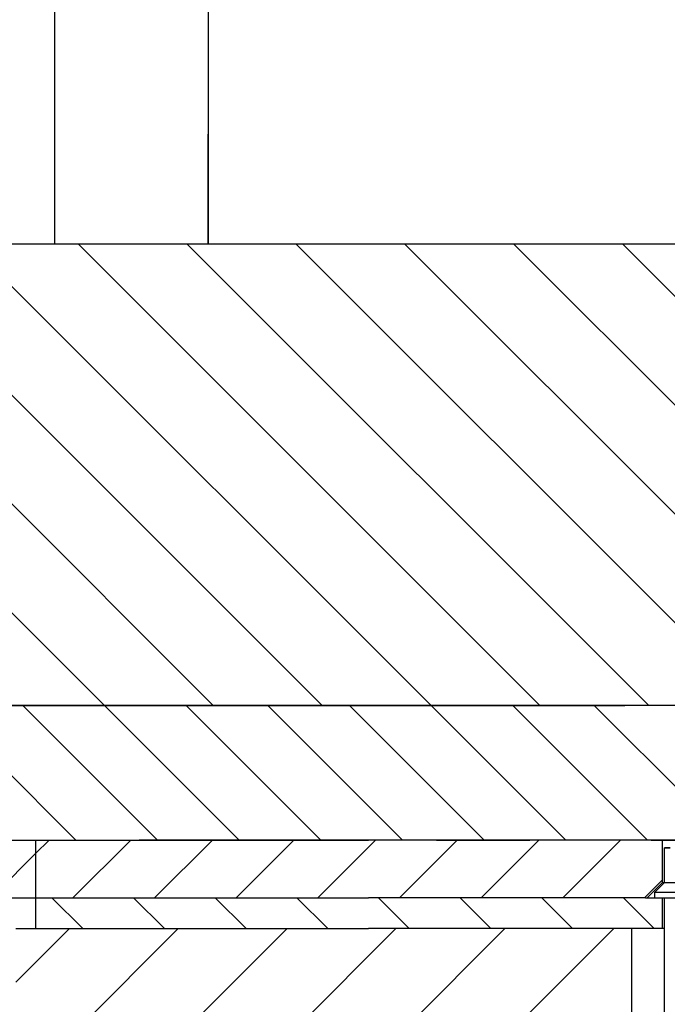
# Model space of a CAD drawing. Extents: x -1765 to 4890, y -3431 to 1272.
# Tile 34 of 189: x -50 to -33, y -2471 to -2445. Entities that reach past the tile are written whole.
import ezdxf

# ---------------------------------------------------------------- set-up
doc = ezdxf.new("R2010")
doc.units = 0
doc.linetypes.add('DASHED', pattern=[15, 7, -8])
doc.layers.get('0').update_dxf_attribs({"linetype": 'CONTINUOUS'})
doc.layers.add('1', color=7, linetype='CONTINUOUS')
pattern_1 = [(45, (0, 400), (-1.0606602, 1.0606602), [])]
pattern_2 = [(315, (0, 400), (1.0606602, 1.0606602), [])]

# ---------------------------------------------------------------- blocks, each defined once
blk = doc.blocks.new('PLATE_E7018-27702__92', base_point=(-49, -2450.751))
at = {"color": 7, "linetype": 'CONTINUOUS'}
for p, q in [((-49, -2441.251), (-49, -2450.751)), ((-45, -2441.251), (-45, -2447.901)), ((-45, -2450.751), (-45, -2447.901))]:
    blk.add_line(p, q, dxfattribs=at)
blk = doc.blocks.new('PLATE_ASSY_E7018-67702_102', base_point=(-49, -2450.751))
blk.add_blockref('PLATE_E7018-27702__92', (-49, -2450.751))
blk = doc.blocks.new('E7018FA_ASSY_2', base_point=(-94.807, -2451.751))
blk.add_blockref('PLATE_ASSY_E7018-67702_102', (-49, -2450.751))
blk = doc.blocks.new('E7018FA__105', base_point=(-94.807, -2451.751))
blk.add_blockref('E7018FA_ASSY_2', (-94.807, -2451.751))
blk = doc.blocks.new('SEG_128_CORE__106', base_point=(-82.5, -2514.451))
at = {"layer": '1', "linetype": 'CONTINUOUS'}
h = blk.add_hatch(dxfattribs=at)
h.set_pattern_fill('USER', color=1, scale=2, angle=45, pattern_type=0)
h.set_pattern_definition([(45, (0, 400), (-1.4142136, 1.4142136), [])])
h.paths.add_polyline_path([(-44.853, -2468.551), (-44.353, -2468.551), (-43.589, -2468.551), (-43.127, -2468.551), (-41.489, -2468.551), (-40.86, -2468.551), (-40.842, -2468.551), (-40.583, -2468.551), (-40.352, -2468.551), (-39.119, -2468.551), (-38.489, -2468.551), (-37.99, -2468.551), (-37.44, -2468.551), (-37.157, -2468.551), (-36.853, -2468.551), (-36.047, -2468.551), (-35.54, -2468.551), (-34.99, -2468.551), (-34, -2468.551), (-34, -2514.451), (-34.99, -2514.451), (-35.54, -2514.451), (-36.853, -2514.451), (-37.44, -2514.451), (-37.99, -2514.451), (-38.489, -2514.451), (-39.119, -2514.451), (-40.352, -2514.451), (-40.86, -2514.451), (-41.489, -2514.451), (-43.127, -2514.451), (-44.353, -2514.451), (-44.853, -2514.451), (-46.715, -2514.451), (-47.852, -2514.451), (-48.263, -2514.451), (-50, -2514.451), (-50, -2514.451), (-50, -2468.551), (-50, -2468.551), (-48.263, -2468.551), (-47.852, -2468.551), (-46.715, -2468.551)])
at = {"color": 7, "linetype": 'DASHED'}
for p, q in [((-50, -2468.551), (-48.263, -2468.551)), ((-48.263, -2468.551), (-47.852, -2468.551)), ((-47.852, -2468.551), (-46.715, -2468.551)), ((-46.715, -2468.551), (-44.853, -2468.551)), ((-44.853, -2468.551), (-44.353, -2468.551)), ((-44.353, -2468.551), (-43.589, -2468.551)), ((-43.589, -2468.551), (-43.127, -2468.551)), ((-43.127, -2468.551), (-41.489, -2468.551)), ((-41.489, -2468.551), (-40.86, -2468.551)), ((-40.86, -2468.551), (-40.842, -2468.551)), ((-40.583, -2468.551), (-40.842, -2468.551)), ((-40.352, -2468.551), (-40.583, -2468.551)), ((-39.119, -2468.551), (-40.352, -2468.551)), ((-38.489, -2468.551), (-39.119, -2468.551)), ((-37.99, -2468.551), (-38.489, -2468.551)), ((-37.44, -2468.551), (-37.99, -2468.551)), ((-37.157, -2468.551), (-37.44, -2468.551)), ((-36.853, -2468.551), (-37.157, -2468.551)), ((-36.047, -2468.551), (-36.853, -2468.551)), ((-35.54, -2468.551), (-36.047, -2468.551)), ((-34.99, -2468.551), (-35.54, -2468.551)), ((-34, -2468.551), (-34.99, -2468.551)), ((-33.547, -2468.551), (-34, -2468.551)), ((-33.2, -2468.551), (-33.547, -2468.551)), ((-33.15, -2468.551), (-33.2, -2468.551))]:
    blk.add_line(p, q, dxfattribs=at)
at = {"color": 7, "linetype": 'CONTINUOUS'}
blk.add_line((-34, -2514.451), (-34, -2468.551), dxfattribs=at)
blk = doc.blocks.new('E7018-22505__108', base_point=(-82.5, -2515.301))
blk.add_blockref('SEG_128_CORE__106', (-82.5, -2514.451))
blk = doc.blocks.new('SIG_POGO_4__109', base_point=(-33.4, -2517.751))
at = {"color": 2, "linetype": 'CONTINUOUS'}
for p, q in [((-33.15, -2467.351), (-33.15, -2466.451)), ((-33.15, -2466.451), (-33, -2466.451)), ((-33.15, -2467.351), (-33.4, -2467.601)), ((-33.4, -2467.751), (-33.4, -2467.601)), ((-33.389, -2467.751), (-33.2, -2467.751)), ((-33.2, -2467.751), (-33.15, -2467.751)), ((-33.15, -2481.451), (-33.15, -2467.751))]:
    blk.add_line(p, q, dxfattribs=at)
at = {"color": 2, "linetype": 'DASHED'}
blk.add_line((-33.4, -2467.751), (-33.389, -2467.751), dxfattribs=at)
at = {"layer": '1', "color": 2, "linetype": 'CONTINUOUS'}
for p, q in [((-33.15, -2467.351), (-31.85, -2467.351)), ((-33.4, -2467.601), (-31.6, -2467.601)), ((-33.15, -2467.751), (-31.85, -2467.751))]:
    blk.add_line(p, q, dxfattribs=at)
blk = doc.blocks.new('POGOS__115', base_point=(-33.4, -2517.751))
blk.add_blockref('SIG_POGO_4__109', (-33.4, -2517.751))
blk = doc.blocks.new('ISO_TOP_1_5__116', base_point=(-81, -2467.751))
at = {"linetype": 'CONTINUOUS'}
h = blk.add_hatch(dxfattribs=at)
h.set_pattern_fill('USER', color=6, scale=1.5, angle=45, pattern_type=0)
h.set_pattern_definition(pattern_1)
h.paths.add_polyline_path([(-50.4, -2467.751), (-50.4, -2467.751), (-50.8, -2467.351), (-50.8, -2466.251), (-50.8, -2466.251), (-49.486, -2466.251), (-49.486, -2467.751)])
h = blk.add_hatch(dxfattribs=at)
h.set_pattern_fill('USER', color=6, scale=1.5, angle=45, pattern_type=0)
h.set_pattern_definition(pattern_1)
h.paths.add_polyline_path([(-33.2, -2467.351), (-33.2, -2466.251), (-36.264, -2466.251), (-37.157, -2466.251), (-37.264, -2466.251), (-40.583, -2466.251), (-40.842, -2466.251), (-43.589, -2466.251), (-45.5, -2466.251), (-46.8, -2466.251), (-48, -2466.251), (-49.486, -2466.251), (-49.486, -2467.751), (-45.799, -2467.751), (-45.549, -2467.751), (-44.249, -2467.751), (-43.999, -2467.751), (-43.589, -2467.751), (-40.842, -2467.751), (-40.583, -2467.751), (-37.157, -2467.751), (-36.047, -2467.751), (-33.639, -2467.751), (-33.6, -2467.751)])
at = {"color": 6, "linetype": 'CONTINUOUS'}
for p, q in [((-50.8, -2466.251), (-49.486, -2466.251)), ((-49.486, -2466.251), (-49.486, -2467.751)), ((-49.486, -2466.251), (-48, -2466.251)), ((-48, -2466.251), (-46.8, -2466.251)), ((-46.8, -2466.251), (-45.5, -2466.251)), ((-45.5, -2466.251), (-43.589, -2466.251)), ((-43.589, -2466.251), (-40.842, -2466.251)), ((-40.583, -2466.251), (-40.842, -2466.251)), ((-37.264, -2466.251), (-40.583, -2466.251)), ((-37.157, -2466.251), (-37.264, -2466.251)), ((-36.264, -2466.251), (-37.157, -2466.251)), ((-33.2, -2466.251), (-36.264, -2466.251)), ((-33.2, -2467.351), (-33.2, -2466.251)), ((-33.2, -2467.351), (-33.6, -2467.751)), ((-33.2, -2467.351), (-33.17, -2467.351)), ((-33.17, -2467.351), (-33.168, -2467.351)), ((-33.168, -2467.351), (-33.15, -2467.351)), ((-50.4, -2467.751), (-49.486, -2467.751)), ((-49.486, -2467.751), (-45.799, -2467.751)), ((-45.799, -2467.751), (-45.549, -2467.751)), ((-45.549, -2467.751), (-44.249, -2467.751)), ((-44.249, -2467.751), (-43.999, -2467.751)), ((-43.999, -2467.751), (-43.589, -2467.751)), ((-43.589, -2467.751), (-40.842, -2467.751)), ((-40.583, -2467.751), (-40.842, -2467.751)), ((-37.157, -2467.751), (-40.583, -2467.751)), ((-36.047, -2467.751), (-37.157, -2467.751)), ((-33.639, -2467.751), (-36.047, -2467.751)), ((-33.639, -2467.751), (-33.6, -2467.751))]:
    blk.add_line(p, q, dxfattribs=at)
at = {"color": 6, "linetype": 'DASHED'}
for p, q in [((-33, -2466.251), (-33.2, -2466.251)), ((-33.6, -2467.751), (-33.547, -2467.751)), ((-33.547, -2467.751), (-33.4, -2467.751)), ((-33.4, -2467.751), (-33.389, -2467.751)), ((-33.389, -2467.751), (-33.2, -2467.751)), ((-33.2, -2467.751), (-33.15, -2467.751))]:
    blk.add_line(p, q, dxfattribs=at)
blk = doc.blocks.new('ISO_TOP_0_8__117', base_point=(-81, -2468.551))
at = {"linetype": 'CONTINUOUS'}
h = blk.add_hatch(dxfattribs=at)
h.set_pattern_fill('USER', color=3, scale=1.5, angle=315, pattern_type=0)
h.set_pattern_definition(pattern_2)
h.paths.add_polyline_path([(-50.8, -2467.751), (-50.8, -2467.751), (-50.8, -2468.551), (-50.8, -2468.551), (-50, -2468.551), (-50, -2468.551), (-49.486, -2468.551), (-49.486, -2467.751), (-50.4, -2467.751), (-50.4, -2467.751)])
h = blk.add_hatch(dxfattribs=at)
h.set_pattern_fill('USER', color=3, scale=1.5, angle=315, pattern_type=0)
h.set_pattern_definition(pattern_2)
h.paths.add_polyline_path([(-33.389, -2467.751), (-33.4, -2467.751), (-33.547, -2467.751), (-33.6, -2467.751), (-33.639, -2467.751), (-36.047, -2467.751), (-37.157, -2467.751), (-40.583, -2467.751), (-40.842, -2467.751), (-43.589, -2467.751), (-43.999, -2467.751), (-44.249, -2467.751), (-45.549, -2467.751), (-45.799, -2467.751), (-49.486, -2467.751), (-49.486, -2468.551), (-48.263, -2468.551), (-47.852, -2468.551), (-46.715, -2468.551), (-44.853, -2468.551), (-44.353, -2468.551), (-43.589, -2468.551), (-43.127, -2468.551), (-41.489, -2468.551), (-40.86, -2468.551), (-40.842, -2468.551), (-40.583, -2468.551), (-40.352, -2468.551), (-39.119, -2468.551), (-38.489, -2468.551), (-37.99, -2468.551), (-37.44, -2468.551), (-37.157, -2468.551), (-36.853, -2468.551), (-36.047, -2468.551), (-35.54, -2468.551), (-34.99, -2468.551), (-34, -2468.551), (-33.547, -2468.551), (-33.2, -2468.551), (-33.2, -2467.751)])
at = {"color": 3, "linetype": 'DASHED'}
for p, q in [((-50.4, -2467.751), (-49.486, -2467.751)), ((-49.486, -2467.751), (-45.799, -2467.751)), ((-45.799, -2467.751), (-45.549, -2467.751)), ((-45.549, -2467.751), (-44.249, -2467.751)), ((-44.249, -2467.751), (-43.999, -2467.751)), ((-43.999, -2467.751), (-43.589, -2467.751)), ((-43.589, -2467.751), (-40.842, -2467.751)), ((-40.583, -2467.751), (-40.842, -2467.751)), ((-37.157, -2467.751), (-40.583, -2467.751)), ((-36.047, -2467.751), (-37.157, -2467.751)), ((-33.639, -2467.751), (-36.047, -2467.751)), ((-33.639, -2467.751), (-33.6, -2467.751)), ((-33.2, -2467.751), (-33.15, -2467.751))]:
    blk.add_line(p, q, dxfattribs=at)
at = {"color": 3, "linetype": 'CONTINUOUS'}
for p, q in [((-49.486, -2467.751), (-49.486, -2468.551)), ((-33.6, -2467.751), (-33.547, -2467.751)), ((-33.547, -2467.751), (-33.4, -2467.751)), ((-33.4, -2467.751), (-33.389, -2467.751)), ((-33.389, -2467.751), (-33.2, -2467.751)), ((-33.2, -2468.551), (-33.2, -2467.751)), ((-50, -2468.551), (-49.486, -2468.551)), ((-49.486, -2468.551), (-48.263, -2468.551)), ((-48.263, -2468.551), (-47.852, -2468.551)), ((-47.852, -2468.551), (-46.715, -2468.551)), ((-46.715, -2468.551), (-44.853, -2468.551)), ((-44.853, -2468.551), (-44.353, -2468.551)), ((-44.353, -2468.551), (-43.589, -2468.551)), ((-43.589, -2468.551), (-43.127, -2468.551)), ((-43.127, -2468.551), (-41.489, -2468.551)), ((-41.489, -2468.551), (-40.86, -2468.551)), ((-40.86, -2468.551), (-40.842, -2468.551)), ((-40.583, -2468.551), (-40.842, -2468.551)), ((-40.352, -2468.551), (-40.583, -2468.551)), ((-39.119, -2468.551), (-40.352, -2468.551)), ((-38.489, -2468.551), (-39.119, -2468.551)), ((-37.99, -2468.551), (-38.489, -2468.551)), ((-37.44, -2468.551), (-37.99, -2468.551)), ((-37.157, -2468.551), (-37.44, -2468.551)), ((-36.853, -2468.551), (-37.157, -2468.551)), ((-36.047, -2468.551), (-36.853, -2468.551)), ((-35.54, -2468.551), (-36.047, -2468.551)), ((-34.99, -2468.551), (-35.54, -2468.551)), ((-34, -2468.551), (-34.99, -2468.551)), ((-33.547, -2468.551), (-34, -2468.551)), ((-33.2, -2468.551), (-33.547, -2468.551)), ((-33.15, -2468.551), (-33.2, -2468.551))]:
    blk.add_line(p, q, dxfattribs=at)
blk = doc.blocks.new('E7018CB_ASSY_4__122', base_point=(-82.5, -2517.751))
for name, p in [('POGOS__115', (-33.4, -2517.751)), ('ISO_TOP_1_5__116', (-81, -2467.751)), ('E7018-22505__108', (-82.5, -2515.301)), ('ISO_TOP_0_8__117', (-81, -2468.551))]:
    blk.add_blockref(name, p)
blk = doc.blocks.new('SEG_128_CORE__135', base_point=(-64.129, -2514.451))
at = {"color": 7, "linetype": 'DASHED'}
for p, q in [((-50, -2468.551), (-49.486, -2468.551)), ((-49.486, -2468.551), (-48.263, -2468.551)), ((-48.263, -2468.551), (-47.852, -2468.551)), ((-47.852, -2468.551), (-46.715, -2468.551)), ((-46.715, -2468.551), (-44.853, -2468.551)), ((-44.853, -2468.551), (-44.353, -2468.551)), ((-44.353, -2468.551), (-43.589, -2468.551)), ((-43.589, -2468.551), (-43.127, -2468.551)), ((-43.127, -2468.551), (-41.489, -2468.551)), ((-41.489, -2468.551), (-40.86, -2468.551)), ((-40.86, -2468.551), (-40.842, -2468.551)), ((-40.583, -2468.551), (-40.842, -2468.551)), ((-40.352, -2468.551), (-40.583, -2468.551)), ((-39.119, -2468.551), (-40.352, -2468.551)), ((-38.489, -2468.551), (-39.119, -2468.551)), ((-37.99, -2468.551), (-38.489, -2468.551)), ((-37.44, -2468.551), (-37.99, -2468.551)), ((-37.157, -2468.551), (-37.44, -2468.551)), ((-36.853, -2468.551), (-37.157, -2468.551)), ((-36.047, -2468.551), (-36.853, -2468.551)), ((-35.54, -2468.551), (-36.047, -2468.551)), ((-34.99, -2468.551), (-35.54, -2468.551)), ((-34, -2468.551), (-34.99, -2468.551)), ((-33.547, -2468.551), (-34, -2468.551)), ((-33.2, -2468.551), (-33.547, -2468.551)), ((-33.15, -2468.551), (-33.2, -2468.551))]:
    blk.add_line(p, q, dxfattribs=at)
blk = doc.blocks.new('E7018-22505__136', base_point=(-64.129, -2514.451))
blk.add_blockref('SEG_128_CORE__135', (-64.129, -2514.451))
blk = doc.blocks.new('ISO_TOP_1_5__137', base_point=(-63.7, -2467.751))
at = {"color": 7, "linetype": 'DASHED'}
for p, q in [((-50.8, -2466.251), (-49.486, -2466.251)), ((-49.486, -2466.251), (-48, -2466.251)), ((-48, -2466.251), (-46.8, -2466.251)), ((-46.8, -2466.251), (-45.5, -2466.251)), ((-45.5, -2466.251), (-43.589, -2466.251)), ((-43.589, -2466.251), (-40.842, -2466.251)), ((-40.583, -2466.251), (-40.842, -2466.251)), ((-37.264, -2466.251), (-40.583, -2466.251)), ((-37.157, -2466.251), (-37.264, -2466.251)), ((-36.264, -2466.251), (-37.157, -2466.251)), ((-33.2, -2466.251), (-36.264, -2466.251)), ((-33, -2466.251), (-33.2, -2466.251)), ((-33.2, -2467.351), (-33.17, -2467.351)), ((-33.17, -2467.351), (-33.168, -2467.351)), ((-33.168, -2467.351), (-33.15, -2467.351)), ((-50.4, -2467.751), (-49.486, -2467.751)), ((-49.486, -2467.751), (-45.799, -2467.751)), ((-45.799, -2467.751), (-45.549, -2467.751)), ((-45.549, -2467.751), (-44.249, -2467.751)), ((-44.249, -2467.751), (-43.999, -2467.751)), ((-43.999, -2467.751), (-43.589, -2467.751)), ((-43.589, -2467.751), (-40.842, -2467.751)), ((-40.583, -2467.751), (-40.842, -2467.751)), ((-37.157, -2467.751), (-40.583, -2467.751)), ((-36.047, -2467.751), (-37.157, -2467.751)), ((-33.639, -2467.751), (-36.047, -2467.751)), ((-33.639, -2467.751), (-33.6, -2467.751)), ((-33.6, -2467.751), (-33.547, -2467.751)), ((-33.547, -2467.751), (-33.4, -2467.751)), ((-33.4, -2467.751), (-33.389, -2467.751)), ((-33.389, -2467.751), (-33.2, -2467.751)), ((-33.2, -2467.751), (-33.15, -2467.751))]:
    blk.add_line(p, q, dxfattribs=at)
blk = doc.blocks.new('ISO_TOP_0_8__138', base_point=(-63.7, -2468.551))
at = {"color": 7, "linetype": 'DASHED'}
for p, q in [((-50.4, -2467.751), (-49.486, -2467.751)), ((-49.486, -2467.751), (-45.799, -2467.751)), ((-45.799, -2467.751), (-45.549, -2467.751)), ((-45.549, -2467.751), (-44.249, -2467.751)), ((-44.249, -2467.751), (-43.999, -2467.751)), ((-43.999, -2467.751), (-43.589, -2467.751)), ((-43.589, -2467.751), (-40.842, -2467.751)), ((-40.583, -2467.751), (-40.842, -2467.751)), ((-37.157, -2467.751), (-40.583, -2467.751)), ((-36.047, -2467.751), (-37.157, -2467.751)), ((-33.639, -2467.751), (-36.047, -2467.751)), ((-33.639, -2467.751), (-33.6, -2467.751)), ((-33.6, -2467.751), (-33.547, -2467.751)), ((-33.547, -2467.751), (-33.4, -2467.751)), ((-33.4, -2467.751), (-33.389, -2467.751)), ((-33.389, -2467.751), (-33.2, -2467.751)), ((-33.2, -2467.751), (-33.15, -2467.751)), ((-50, -2468.551), (-49.486, -2468.551)), ((-49.486, -2468.551), (-48.263, -2468.551)), ((-48.263, -2468.551), (-47.852, -2468.551)), ((-47.852, -2468.551), (-46.715, -2468.551)), ((-46.715, -2468.551), (-44.853, -2468.551)), ((-44.853, -2468.551), (-44.353, -2468.551)), ((-44.353, -2468.551), (-43.589, -2468.551)), ((-43.589, -2468.551), (-43.127, -2468.551)), ((-43.127, -2468.551), (-41.489, -2468.551)), ((-41.489, -2468.551), (-40.86, -2468.551)), ((-40.86, -2468.551), (-40.842, -2468.551)), ((-40.583, -2468.551), (-40.842, -2468.551)), ((-40.352, -2468.551), (-40.583, -2468.551)), ((-39.119, -2468.551), (-40.352, -2468.551)), ((-38.489, -2468.551), (-39.119, -2468.551)), ((-37.99, -2468.551), (-38.489, -2468.551)), ((-37.44, -2468.551), (-37.99, -2468.551)), ((-37.157, -2468.551), (-37.44, -2468.551)), ((-36.853, -2468.551), (-37.157, -2468.551)), ((-36.047, -2468.551), (-36.853, -2468.551)), ((-35.54, -2468.551), (-36.047, -2468.551)), ((-34.99, -2468.551), (-35.54, -2468.551)), ((-34, -2468.551), (-34.99, -2468.551)), ((-33.547, -2468.551), (-34, -2468.551)), ((-33.2, -2468.551), (-33.547, -2468.551)), ((-33.15, -2468.551), (-33.2, -2468.551))]:
    blk.add_line(p, q, dxfattribs=at)
blk = doc.blocks.new('SIG_POGO_3', base_point=(-33.639, -2515.151))
at = {"color": 7, "linetype": 'DASHED'}
for p, q in [((-33.15, -2466.451), (-33, -2466.451)), ((-33.2, -2467.351), (-33.17, -2467.351)), ((-33.17, -2467.351), (-33.168, -2467.351)), ((-33.168, -2467.351), (-33.15, -2467.351)), ((-33.639, -2467.751), (-33.6, -2467.751)), ((-33.6, -2467.751), (-33.547, -2467.751)), ((-33.547, -2467.751), (-33.4, -2467.751)), ((-33.4, -2467.751), (-33.389, -2467.751)), ((-33.389, -2467.751), (-33.2, -2467.751)), ((-33.2, -2467.751), (-33.15, -2467.751))]:
    blk.add_line(p, q, dxfattribs=at)
blk = doc.blocks.new('SIG_POGO_2', base_point=(-45.799, -2467.751))
at = {"color": 7, "linetype": 'DASHED'}
for p, q in [((-45.799, -2467.751), (-45.549, -2467.751)), ((-45.549, -2467.751), (-44.249, -2467.751)), ((-44.249, -2467.751), (-43.999, -2467.751))]:
    blk.add_line(p, q, dxfattribs=at)
blk = doc.blocks.new('POGOS__139', base_point=(-55.555, -2515.151))
for name, p in [('SIG_POGO_3', (-33.639, -2515.151)), ('SIG_POGO_2', (-45.799, -2467.751))]:
    blk.add_blockref(name, p)
blk = doc.blocks.new('E7018CB_ASSY_1', base_point=(-64.129, -2515.251))
for name, p in [('ISO_TOP_1_5__137', (-63.7, -2467.751)), ('E7018-22505__136', (-64.129, -2514.451)), ('POGOS__139', (-55.555, -2515.151)), ('ISO_TOP_0_8__138', (-63.7, -2468.551))]:
    blk.add_blockref(name, p)
blk = doc.blocks.new('0515-2029_4', base_point=(-33.15, -2466.451))
at = {"color": 7, "linetype": 'DASHED'}
blk.add_line((-33.15, -2466.451), (-33, -2466.451), dxfattribs=at)
blk = doc.blocks.new('MTG_PARTS_SEG_2', base_point=(-33.15, -2466.451))
blk.add_blockref('0515-2029_4', (-33.15, -2466.451))
blk = doc.blocks.new('SCREWSET_SEG__144', base_point=(-33.15, -2466.451))
blk.add_blockref('MTG_PARTS_SEG_2', (-33.15, -2466.451))
blk = doc.blocks.new('SEGMENTS_PT', base_point=(-82.5, -2517.751))
for name, p in [('E7018CB_ASSY_4__122', (-82.5, -2517.751)), ('E7018CB_ASSY_1', (-64.129, -2515.251)), ('SCREWSET_SEG__144', (-33.15, -2466.451))]:
    blk.add_blockref(name, p)
blk = doc.blocks.new('POGOTOWER_ASSY', base_point=(-102, -2517.751))
blk.add_blockref('SEGMENTS_PT', (-82.5, -2517.751))
blk = doc.blocks.new('DUT_BOARD__162', base_point=(-184.63, -2466.251))
at = {"layer": '1', "linetype": 'CONTINUOUS'}
h = blk.add_hatch(dxfattribs=at)
h.set_pattern_fill('USER', color=2, scale=1.5, angle=315, pattern_type=0)
h.set_pattern_definition(pattern_2)
edge = h.paths.add_edge_path()
edge.add_line((-52.219, -2462.751), (-46, -2462.751))
edge.add_line((-46, -2462.751), (-41.181, -2462.751))
edge.add_line((-41.181, -2462.751), (-21, -2462.751))
edge.add_line((-21, -2462.751), (-20, -2462.751))
edge.add_line((-20, -2462.751), (-20, -2466.251))
edge.add_line((-20, -2466.251), (-24.5, -2466.251))
edge.add_line((-24.5, -2466.251), (-26, -2466.251))
edge.add_line((-26, -2466.251), (-27.2, -2466.251))
edge.add_line((-27.2, -2466.251), (-27.839, -2466.251))
edge.add_line((-27.839, -2466.251), (-27.908, -2466.251))
edge.add_line((-27.908, -2466.251), (-28.3, -2466.251))
edge.add_line((-28.3, -2466.251), (-28.408, -2466.251))
edge.add_line((-28.408, -2466.251), (-28.5, -2466.251))
edge.add_line((-28.5, -2466.251), (-28.698, -2466.251))
edge.add_line((-28.698, -2466.251), (-28.809, -2466.251))
edge.add_line((-28.809, -2466.251), (-28.956, -2466.251))
edge.add_line((-28.956, -2466.251), (-29.121, -2466.251))
edge.add_line((-29.121, -2466.251), (-29.309, -2466.251))
edge.add_line((-29.309, -2466.251), (-29.7, -2466.251))
edge.add_line((-29.7, -2466.251), (-31.8, -2466.251))
edge.add_line((-31.8, -2466.251), (-32, -2466.251))
edge.add_line((-32, -2466.251), (-32.239, -2466.251))
edge.add_line((-32.239, -2466.251), (-33, -2466.251))
edge.add_line((-33, -2466.251), (-33.2, -2466.251))
edge.add_line((-33.2, -2466.251), (-36.264, -2466.251))
edge.add_line((-36.264, -2466.251), (-37.157, -2466.251))
edge.add_line((-37.157, -2466.251), (-37.264, -2466.251))
edge.add_line((-37.264, -2466.251), (-40.583, -2466.251))
edge.add_line((-40.583, -2466.251), (-40.842, -2466.251))
edge.add_line((-40.842, -2466.251), (-43.589, -2466.251))
edge.add_line((-43.589, -2466.251), (-45.5, -2466.251))
edge.add_line((-45.5, -2466.251), (-46.8, -2466.251))
edge.add_line((-46.8, -2466.251), (-48, -2466.251))
edge.add_line((-48, -2466.251), (-50.8, -2466.251))
edge.add_line((-50.8, -2466.251), (-50.8, -2466.251))
edge.add_line((-50.8, -2466.251), (-51.625, -2466.251))
edge.add_line((-51.625, -2466.251), (-51.695, -2466.251))
edge.add_line((-51.695, -2466.251), (-52.195, -2466.251))
edge.add_line((-52.195, -2466.251), (-52.2, -2466.251))
edge.add_line((-52.2, -2466.251), (-52.483, -2466.251))
edge.add_line((-52.483, -2466.251), (-52.595, -2466.251))
edge.add_line((-52.595, -2466.251), (-52.741, -2466.251))
edge.add_line((-52.741, -2466.251), (-52.907, -2466.251))
edge.add_line((-52.907, -2466.251), (-53.095, -2466.251))
edge.add_line((-53.095, -2466.251), (-54.3, -2466.251))
edge.add_line((-54.3, -2466.251), (-54.3, -2466.251))
edge.add_line((-54.3, -2466.251), (-55.7, -2466.251))
edge.add_line((-55.7, -2466.251), (-57.8, -2466.251))
edge.add_line((-57.8, -2466.251), (-57.8, -2466.251))
edge.add_line((-57.8, -2466.251), (-59.2, -2466.251))
edge.add_line((-59.2, -2466.251), (-61.3, -2466.251))
edge.add_line((-61.3, -2466.251), (-61.3, -2466.251))
edge.add_line((-61.3, -2466.251), (-62.7, -2466.251))
edge.add_line((-62.7, -2466.251), (-63.7, -2466.251))
edge.add_line((-63.7, -2466.251), (-69.005, -2466.251))
edge.add_spline(control_points=[(-69.005, -2466.251), (-69.239, -2466.018), (-69.707, -2465.551), (-70.175, -2465.084), (-70.41, -2464.851)], knot_values=[0, 0, 0, 0, 0.991594, 1.983187, 1.983187, 1.983187, 1.983187], degree=3, periodic=0)
edge.add_line((-70.41, -2464.851), (-70.41, -2462.751))
edge.add_line((-70.41, -2462.751), (-69, -2462.751))
edge.add_line((-69, -2462.751), (-64.6, -2462.751))
edge.add_line((-64.6, -2462.751), (-60.1, -2462.751))
edge.add_line((-60.1, -2462.751), (-58.407, -2462.751))
edge.add_line((-58.407, -2462.751), (-52.219, -2462.751))
at = {"color": 2, "linetype": 'DASHED'}
for p, q in [((-52.219, -2462.751), (-46, -2462.751)), ((-46, -2462.751), (-41.181, -2462.751)), ((-41.181, -2462.751), (-21, -2462.751)), ((-50.8, -2466.251), (-48, -2466.251)), ((-48, -2466.251), (-46.8, -2466.251)), ((-46.8, -2466.251), (-45.5, -2466.251)), ((-45.5, -2466.251), (-43.589, -2466.251)), ((-43.589, -2466.251), (-40.842, -2466.251)), ((-40.583, -2466.251), (-40.842, -2466.251)), ((-37.264, -2466.251), (-40.583, -2466.251)), ((-37.157, -2466.251), (-37.264, -2466.251)), ((-36.264, -2466.251), (-37.157, -2466.251)), ((-33.2, -2466.251), (-36.264, -2466.251))]:
    blk.add_line(p, q, dxfattribs=at)
at = {"color": 2, "linetype": 'CONTINUOUS'}
blk.add_line((-33, -2466.251), (-33.2, -2466.251), dxfattribs=at)
blk = doc.blocks.new('BUSHING_E7018-21701_1__175', base_point=(-46.8, -2466.451))
at = {"color": 7, "linetype": 'DASHED'}
for p, q in [((-45, -2450.751), (-45, -2447.901)), ((-46.8, -2466.251), (-45.5, -2466.251)), ((-45.5, -2466.251), (-43.589, -2466.251)), ((-43.589, -2466.251), (-40.842, -2466.251)), ((-40.583, -2466.251), (-40.842, -2466.251)), ((-37.264, -2466.251), (-40.583, -2466.251)), ((-37.157, -2466.251), (-37.264, -2466.251)), ((-36.264, -2466.251), (-37.157, -2466.251)), ((-33.2, -2466.251), (-36.264, -2466.251)), ((-33, -2466.251), (-33.2, -2466.251)), ((-32.239, -2466.251), (-33, -2466.251)), ((-32, -2466.251), (-32.239, -2466.251)), ((-31.8, -2466.251), (-32, -2466.251)), ((-29.7, -2466.251), (-31.8, -2466.251)), ((-29.309, -2466.251), (-29.7, -2466.251)), ((-29.121, -2466.251), (-29.309, -2466.251)), ((-28.956, -2466.251), (-29.121, -2466.251)), ((-28.809, -2466.251), (-28.956, -2466.251)), ((-28.698, -2466.251), (-28.809, -2466.251)), ((-28.5, -2466.251), (-28.698, -2466.251)), ((-28.408, -2466.251), (-28.5, -2466.251)), ((-28.3, -2466.251), (-28.408, -2466.251)), ((-27.908, -2466.251), (-28.3, -2466.251)), ((-27.908, -2466.251), (-27.839, -2466.251)), ((-27.839, -2466.251), (-27.2, -2466.251)), ((-33.15, -2466.451), (-33, -2466.451)), ((-31.85, -2466.451), (-32, -2466.451))]:
    blk.add_line(p, q, dxfattribs=at)
blk = doc.blocks.new('BUSHINGS_POGOTOWER__177', base_point=(-46.8, -2466.451))
blk.add_blockref('BUSHING_E7018-21701_1__175', (-46.8, -2466.451))
blk = doc.blocks.new('SMALLPARTS__181', base_point=(-220.3, -2466.451))
blk.add_blockref('BUSHINGS_POGOTOWER__177', (-46.8, -2466.451))
blk = doc.blocks.new('E6980-24120-0S11A__182', base_point=(266.8, -2462.751))
at = {"layer": '1', "linetype": 'CONTINUOUS'}
h = blk.add_hatch(dxfattribs=at)
h.set_pattern_fill('USER', color=4, scale=2, angle=315, pattern_type=0)
h.set_pattern_definition([(315, (0, 400), (1.4142136, 1.4142136), [])])
h.paths.add_polyline_path([(-20, -2450.751), (-59, -2450.751), (-60.6, -2450.751), (-60.6, -2461.751), (-73, -2461.751), (-73, -2456.551), (-73, -2456.451), (-73, -2450.751), (-76.14, -2450.751), (-77.14, -2451.751), (-77.14, -2462.351), (-59, -2462.351), (-59, -2462.751), (-20, -2462.751)])
at = {"layer": '1', "color": 4, "linetype": 'CONTINUOUS'}
for p, q in [((-59, -2450.751), (-20, -2450.751)), ((-20, -2462.751), (-59, -2462.751))]:
    blk.add_line(p, q, dxfattribs=at)
blk = doc.blocks.new('BUSHING_E7018-21702_1__186', base_point=(-27.2, -2466.451))
at = {"color": 7, "linetype": 'DASHED'}
for p, q in [((-45, -2447.901), (-45, -2450.751)), ((-46.035, -2466.251), (-46.8, -2466.251)), ((-45, -2466.251), (-46.035, -2466.251)), ((-39.819, -2466.251), (-45, -2466.251)), ((-39.071, -2466.251), (-39.819, -2466.251)), ((-39.071, -2466.251), (-38.819, -2466.251)), ((-38.819, -2466.251), (-37.608, -2466.251)), ((-37.608, -2466.251), (-36.645, -2466.251)), ((-36.523, -2466.251), (-36.645, -2466.251)), ((-35.808, -2466.251), (-36.523, -2466.251)), ((-35.405, -2466.251), (-35.808, -2466.251)), ((-34.739, -2466.251), (-35.405, -2466.251)), ((-34.397, -2466.251), (-34.739, -2466.251)), ((-33.605, -2466.251), (-34.397, -2466.251)), ((-33.495, -2466.251), (-33.605, -2466.251)), ((-33.495, -2466.251), (-33.339, -2466.251)), ((-33.339, -2466.251), (-33.203, -2466.251)), ((-33.203, -2466.251), (-33.2, -2466.251)), ((-33.2, -2466.251), (-33.179, -2466.251)), ((-33.179, -2466.251), (-33, -2466.251)), ((-33, -2466.251), (-32.597, -2466.251)), ((-32.597, -2466.251), (-32.589, -2466.251)), ((-32.589, -2466.251), (-32.3, -2466.251)), ((-32.3, -2466.251), (-32.01, -2466.251)), ((-32.01, -2466.251), (-32, -2466.251)), ((-32, -2466.251), (-31.8, -2466.251)), ((-31.8, -2466.251), (-31.534, -2466.251)), ((-31.534, -2466.251), (-31.403, -2466.251)), ((-31.403, -2466.251), (-31.189, -2466.251)), ((-31.189, -2466.251), (-31.091, -2466.251)), ((-31.091, -2466.251), (-31, -2466.251)), ((-31, -2466.251), (-30.649, -2466.251)), ((-30.649, -2466.251), (-30.5, -2466.251)), ((-30.5, -2466.251), (-30.439, -2466.251)), ((-30.439, -2466.251), (-30.203, -2466.251)), ((-30.203, -2466.251), (-30.134, -2466.251)), ((-30.134, -2466.251), (-29.859, -2466.251)), ((-29.859, -2466.251), (-29.7, -2466.251)), ((-29.7, -2466.251), (-29.679, -2466.251)), ((-29.679, -2466.251), (-29.492, -2466.251)), ((-29.492, -2466.251), (-29.291, -2466.251)), ((-29.291, -2466.251), (-29.2, -2466.251)), ((-29.2, -2466.251), (-29.104, -2466.251)), ((-29.104, -2466.251), (-29.039, -2466.251)), ((-29.039, -2466.251), (-29, -2466.251)), ((-29, -2466.251), (-28.849, -2466.251)), ((-28.849, -2466.251), (-28.403, -2466.251)), ((-28.403, -2466.251), (-28.376, -2466.251)), ((-28.376, -2466.251), (-28.3, -2466.251)), ((-28.3, -2466.251), (-28.239, -2466.251)), ((-28.239, -2466.251), (-28.107, -2466.251)), ((-28.107, -2466.251), (-28.092, -2466.251)), ((-28.092, -2466.251), (-27.875, -2466.251)), ((-27.875, -2466.251), (-27.698, -2466.251)), ((-27.698, -2466.251), (-27.667, -2466.251)), ((-27.667, -2466.251), (-27.534, -2466.251)), ((-27.534, -2466.251), (-27.449, -2466.251)), ((-27.449, -2466.251), (-27.304, -2466.251)), ((-27.304, -2466.251), (-27.283, -2466.251)), ((-27.283, -2466.251), (-27.2, -2466.251)), ((-33, -2466.451), (-33.15, -2466.451)), ((-31.85, -2466.451), (-32, -2466.451))]:
    blk.add_line(p, q, dxfattribs=at)
blk = doc.blocks.new('BUSHINGS_POGOTOWER__188', base_point=(106.8, -2466.451))
blk.add_blockref('BUSHING_E7018-21702_1__186', (-27.2, -2466.451))
blk = doc.blocks.new('SMALLPARTS__201', base_point=(280.3, -2466.451))
blk.add_blockref('BUSHINGS_POGOTOWER__188', (106.8, -2466.451))
blk = doc.blocks.new('E7018-64104', base_point=(-220.3, -2466.451))
for name, p in [('SMALLPARTS__181', (-220.3, -2466.451)), ('SMALLPARTS__201', (280.3, -2466.451)), ('E6980-24120-0S11A__182', (266.8, -2462.751))]:
    blk.add_blockref(name, p)
blk = doc.blocks.new('STIFF_ASSY_DUTBD_512', base_point=(-220.3, -2466.451))
for name, p in [('E7018-64104', (-220.3, -2466.451)), ('DUT_BOARD__162', (-184.63, -2466.251))]:
    blk.add_blockref(name, p)
blk = doc.blocks.new('E7018C_512_ASSY__202', base_point=(-220.3, -2519.751))
for name, p in [('E7018FA__105', (-94.807, -2451.751)), ('STIFF_ASSY_DUTBD_512', (-220.3, -2466.451)), ('POGOTOWER_ASSY', (-102, -2517.751))]:
    blk.add_blockref(name, p)
blk = doc.blocks.new('SEC1__203', base_point=(-220.3, -2519.751))
blk.add_blockref('E7018C_512_ASSY__202', (-220.3, -2519.751))
blk = doc.blocks.new('VIEW1_POGO_TOWER__234', base_point=(-239.987, -2814.656))
blk.add_blockref('SEC1__203', (-220.3, -2519.751))
blk = doc.blocks.new('SEC_DD__235', base_point=(373.99, -2456.251))
blk.add_blockref('VIEW1_POGO_TOWER__234', (-239.987, -2814.656))
blk = doc.blocks.new('D-E6980-90193-1S11B__236', base_point=(398.638, -2222.889))
at = {"layer": '1'}
blk.add_blockref('SEC_DD__235', (373.99, -2456.251), dxfattribs=at)

msp = doc.modelspace()

# ---------------------------------------------------------------- block references
msp.add_blockref('D-E6980-90193-1S11B__236', (398.638, -2222.889))

doc.saveas('drawing.dxf')
